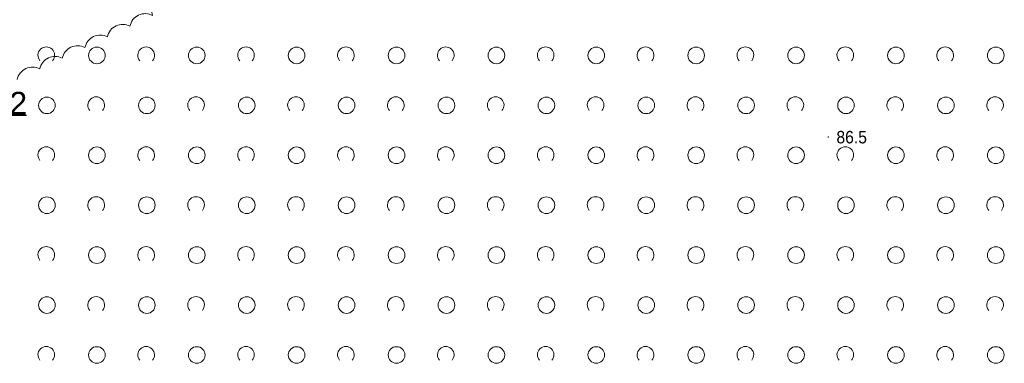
# Model space of a CAD drawing. Header units: metres. Extents: x 6540907 to 6541833, y 5893434 to 5894895.
# Tile 117 of 256: x 6541172 to 6541231, y 5894245 to 5894266. Entities that reach past the tile are written whole.
import ezdxf
from ezdxf import colors
from ezdxf.entities.mleader import LeaderData, LeaderLine
from ezdxf.math import Vec2, Vec3

# ---------------------------------------------------------------- set-up
doc = ezdxf.new("R2010")
doc.units = ezdxf.units.M
doc.header["$MEASUREMENT"] = 0
doc.layers.get('0').update_dxf_attribs({"color": 2, "linetype": 'CONTINUOUS', "lineweight": 5})
for name, color, linetype, lineweight in [('pikieta naturalna', 251, 'CONTINUOUS', 9), ('pikieta naturalna-Atr2', 251, 'CONTINUOUS', 9), ('z_i_drzewa_opis', 7, 'CONTINUOUS', 25), ('zadrzewienie  zakrzewienie', 252, 'CONTINUOUS', 15)]:
    doc.layers.add(name, color=color, linetype=linetype, lineweight=lineweight)
doc.layers.add('z_i_masywy_grupy', color=7, linetype='CONTINUOUS', lineweight=13, true_color=0x7f926c)
doc.styles.add('Opisowy', font='arial.ttf')
doc.styles.get("Standard").update_dxf_attribs({"font": 'Arial', "width": 0.75})

# ---------------------------------------------------------------- blocks, each defined once
blk = doc.blocks.new('PW01')
at = {"linetype": 'Continuous', "lineweight": 13}
h = blk.add_hatch(color=0, dxfattribs=at)
edge = h.paths.add_edge_path()
edge.add_arc((0, 0), 0.045, 0, 360)
blk = doc.blocks.new('OTZK1')
at = {"color": 0, "linetype": 'Continuous'}
blk.add_circle((0, 0), 0.5, dxfattribs=at)
blk = doc.blocks.new('OTZK2')
at = {"color": 0, "linetype": 'Continuous'}
blk.add_arc((0, 0), 0.5, 318.85, 221.162, dxfattribs=at)
blk = doc.blocks.new('_None')

msp = doc.modelspace()

# ---------------------------------------------------------------- linework, layer by layer
at = {"layer": 'z_i_masywy_grupy', "linetype": 'Continuous'}
msp.add_lwpolyline([(6541172.077881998, 5894262.397799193, -0.5), (6541173.43312491, 5894263.04069627, -0.5), (6541174.788367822, 5894263.683593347, -0.5), (6541176.143610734, 5894264.326490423, -0.5), (6541177.498853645, 5894264.9693875, -0.5000000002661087), (6541178.854096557, 5894265.612284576, -0.5), (6541180.209339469, 5894266.255181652, -0.4999999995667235), (6541180.941715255, 5894267.273935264, -0.5000000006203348), (6541180.878762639, 5894268.772613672, -0.4999999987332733), (6541180.815810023, 5894270.271292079, -0.4999999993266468), (6541180.757814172, 5894271.651967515, -0.4999999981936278), (6541179.30313115, 5894271.286047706, -0.500000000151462), (6541177.848448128, 5894270.920127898, -0.4999999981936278), (6541176.393765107, 5894270.554208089, -0.500000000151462), (6541174.939082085, 5894270.18828828, -0.4999999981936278), (6541173.484399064, 5894269.822368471, -0.500000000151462), (6541172.029716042, 5894269.456448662, -0.4999999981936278)], format="xyb", dxfattribs=at)

# ---------------------------------------------------------------- block references
at = {"layer": 'pikieta naturalna', "linetype": 'Continuous', "lineweight": 13}
msp.add_blockref('PW01', (6541220.8, 5894258.947532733), dxfattribs=at)
at = {"layer": 'zadrzewienie  zakrzewienie', "linetype": 'Continuous', "lineweight": 18}
for name, p in [('OTZK2', (6541173.824, 5894263.864532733)), ('OTZK1', (6541176.866, 5894263.853532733)), ('OTZK2', (6541179.824, 5894263.864532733)), ('OTZK1', (6541182.866, 5894263.853532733)), ('OTZK2', (6541185.824, 5894263.864532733)), ('OTZK1', (6541188.866, 5894263.853532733)), ('OTZK2', (6541191.824, 5894263.864532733)), ('OTZK1', (6541194.866, 5894263.853532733)), ('OTZK2', (6541197.824, 5894263.864532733)), ('OTZK1', (6541200.866, 5894263.853532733)), ('OTZK2', (6541203.824, 5894263.864532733)), ('OTZK1', (6541206.866, 5894263.853532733)), ('OTZK2', (6541209.824, 5894263.864532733)), ('OTZK1', (6541212.866, 5894263.853532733)), ('OTZK2', (6541215.824, 5894263.864532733)), ('OTZK1', (6541218.866, 5894263.853532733)), ('OTZK2', (6541221.824, 5894263.864532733)), ('OTZK1', (6541224.866, 5894263.853532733)), ('OTZK2', (6541227.824, 5894263.864532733)), ('OTZK1', (6541230.866, 5894263.853532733)), ('OTZK1', (6541173.866, 5894260.853532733)), ('OTZK2', (6541176.824, 5894260.864532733)), ('OTZK1', (6541179.866, 5894260.853532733)), ('OTZK2', (6541182.824, 5894260.864532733)), ('OTZK1', (6541185.866, 5894260.853532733)), ('OTZK2', (6541188.824, 5894260.864532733)), ('OTZK1', (6541191.866, 5894260.853532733)), ('OTZK2', (6541194.824, 5894260.864532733)), ('OTZK1', (6541197.866, 5894260.853532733)), ('OTZK2', (6541200.824, 5894260.864532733)), ('OTZK1', (6541203.866, 5894260.853532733)), ('OTZK2', (6541206.824, 5894260.864532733)), ('OTZK1', (6541209.866, 5894260.853532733)), ('OTZK2', (6541212.824, 5894260.864532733)), ('OTZK1', (6541215.866, 5894260.853532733)), ('OTZK2', (6541218.824, 5894260.864532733)), ('OTZK1', (6541221.866, 5894260.853532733)), ('OTZK2', (6541224.824, 5894260.864532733)), ('OTZK1', (6541227.866, 5894260.853532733)), ('OTZK2', (6541230.824, 5894260.864532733)), ('OTZK2', (6541173.824, 5894257.864532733)), ('OTZK1', (6541176.866, 5894257.853532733)), ('OTZK2', (6541179.824, 5894257.864532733)), ('OTZK1', (6541182.866, 5894257.853532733)), ('OTZK2', (6541185.824, 5894257.864532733)), ('OTZK1', (6541188.866, 5894257.853532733)), ('OTZK2', (6541191.824, 5894257.864532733)), ('OTZK1', (6541194.866, 5894257.853532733)), ('OTZK2', (6541197.824, 5894257.864532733)), ('OTZK1', (6541200.866, 5894257.853532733)), ('OTZK2', (6541203.824, 5894257.864532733)), ('OTZK1', (6541206.866, 5894257.853532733)), ('OTZK2', (6541209.824, 5894257.864532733)), ('OTZK1', (6541212.866, 5894257.853532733)), ('OTZK2', (6541215.824, 5894257.864532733)), ('OTZK1', (6541218.866, 5894257.853532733)), ('OTZK2', (6541221.824, 5894257.864532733)), ('OTZK1', (6541224.866, 5894257.853532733)), ('OTZK2', (6541227.824, 5894257.864532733)), ('OTZK1', (6541230.866, 5894257.853532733)), ('OTZK1', (6541173.866, 5894254.853532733)), ('OTZK2', (6541176.824, 5894254.864532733)), ('OTZK1', (6541179.866, 5894254.853532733)), ('OTZK2', (6541182.824, 5894254.864532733)), ('OTZK1', (6541185.866, 5894254.853532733)), ('OTZK2', (6541188.824, 5894254.864532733)), ('OTZK1', (6541191.866, 5894254.853532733)), ('OTZK2', (6541194.824, 5894254.864532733)), ('OTZK1', (6541197.866, 5894254.853532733)), ('OTZK2', (6541200.824, 5894254.864532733)), ('OTZK1', (6541203.866, 5894254.853532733)), ('OTZK2', (6541206.824, 5894254.864532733)), ('OTZK1', (6541209.866, 5894254.853532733)), ('OTZK2', (6541212.824, 5894254.864532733)), ('OTZK1', (6541215.866, 5894254.853532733)), ('OTZK2', (6541218.824, 5894254.864532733)), ('OTZK1', (6541221.866, 5894254.853532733)), ('OTZK2', (6541224.824, 5894254.864532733)), ('OTZK1', (6541227.866, 5894254.853532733)), ('OTZK2', (6541230.824, 5894254.864532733)), ('OTZK2', (6541173.824, 5894251.864532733)), ('OTZK1', (6541176.866, 5894251.853532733)), ('OTZK2', (6541179.824, 5894251.864532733)), ('OTZK1', (6541182.866, 5894251.853532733)), ('OTZK2', (6541185.824, 5894251.864532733)), ('OTZK1', (6541188.866, 5894251.853532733)), ('OTZK2', (6541191.824, 5894251.864532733)), ('OTZK1', (6541194.866, 5894251.853532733)), ('OTZK2', (6541197.824, 5894251.864532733)), ('OTZK1', (6541200.866, 5894251.853532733)), ('OTZK2', (6541203.824, 5894251.864532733)), ('OTZK1', (6541206.866, 5894251.853532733)), ('OTZK2', (6541209.824, 5894251.864532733)), ('OTZK1', (6541212.866, 5894251.853532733)), ('OTZK2', (6541215.824, 5894251.864532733)), ('OTZK1', (6541218.866, 5894251.853532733)), ('OTZK2', (6541221.824, 5894251.864532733)), ('OTZK1', (6541224.866, 5894251.853532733)), ('OTZK2', (6541227.824, 5894251.864532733)), ('OTZK1', (6541230.866, 5894251.853532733)), ('OTZK1', (6541173.866, 5894248.853532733)), ('OTZK2', (6541176.824, 5894248.864532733)), ('OTZK1', (6541179.866, 5894248.853532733)), ('OTZK2', (6541182.824, 5894248.864532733)), ('OTZK1', (6541185.866, 5894248.853532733)), ('OTZK2', (6541188.824, 5894248.864532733)), ('OTZK1', (6541191.866, 5894248.853532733)), ('OTZK2', (6541194.824, 5894248.864532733)), ('OTZK1', (6541197.866, 5894248.853532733)), ('OTZK2', (6541200.824, 5894248.864532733)), ('OTZK1', (6541203.866, 5894248.853532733)), ('OTZK2', (6541206.824, 5894248.864532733)), ('OTZK1', (6541209.866, 5894248.853532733)), ('OTZK2', (6541212.824, 5894248.864532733)), ('OTZK1', (6541215.866, 5894248.853532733)), ('OTZK2', (6541218.824, 5894248.864532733)), ('OTZK1', (6541221.866, 5894248.853532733)), ('OTZK2', (6541224.824, 5894248.864532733)), ('OTZK1', (6541227.866, 5894248.853532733)), ('OTZK2', (6541230.824, 5894248.864532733)), ('OTZK2', (6541173.824, 5894245.864532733)), ('OTZK1', (6541176.866, 5894245.853532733)), ('OTZK2', (6541179.824, 5894245.864532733)), ('OTZK1', (6541182.866, 5894245.853532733)), ('OTZK2', (6541185.824, 5894245.864532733)), ('OTZK1', (6541188.866, 5894245.853532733)), ('OTZK2', (6541191.824, 5894245.864532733)), ('OTZK1', (6541194.866, 5894245.853532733)), ('OTZK2', (6541197.824, 5894245.864532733)), ('OTZK1', (6541200.866, 5894245.853532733)), ('OTZK2', (6541203.824, 5894245.864532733)), ('OTZK1', (6541206.866, 5894245.853532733)), ('OTZK2', (6541209.824, 5894245.864532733)), ('OTZK1', (6541212.866, 5894245.853532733)), ('OTZK2', (6541215.824, 5894245.864532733)), ('OTZK1', (6541218.866, 5894245.853532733)), ('OTZK2', (6541221.824, 5894245.864532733)), ('OTZK1', (6541224.866, 5894245.853532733)), ('OTZK2', (6541227.824, 5894245.864532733)), ('OTZK1', (6541230.866, 5894245.853532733))]:
    msp.add_blockref(name, p, dxfattribs=at)

# ---------------------------------------------------------------- texts
at = {"layer": 'pikieta naturalna-Atr2', "width": 0.9}
msp.add_text('86.5', height=0.75, dxfattribs=at).set_placement((6541221.29, 5894258.567532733))

# ---------------------------------------------------------------- leaders
at = {"layer": 'z_i_drzewa_opis'}
ml = msp.add_multileader_mtext('Standard', dxfattribs=at)
ml.set_content('202', color=256, style='Opisowy')
ml.set_leader_properties()
ml.set_arrow_properties(name='NONE')
ml.build(insert=Vec2(0, 0))
ml.multileader.update_dxf_attribs({"has_dogleg": 0, "text_left_attachment_type": 6, "text_right_attachment_type": 5, "text_top_attachment_type": 0, "text_bottom_attachment_type": 0, "dogleg_length": 1.91433062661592, "arrow_head_size": 7.005444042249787})
ctx = ml.context
ctx.base_point, ctx.char_height, ctx.arrow_head_size, ctx.landing_gap_size, ctx.plane_origin, ctx.plane_x_axis, ctx.plane_y_axis = Vec3(6541168.612658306, 5894260.272130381), 1.368250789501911, 7.005444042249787, 0.8756805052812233, Vec3(6541161.241539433, 5894255.88806641), Vec3(1, -1.49998432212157e-15), Vec3(1.49998432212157e-15, 1)
ctx.left_attachment, ctx.right_attachment, ctx.attachment_type = 6, 5, 2
notes = []
notes.append((ctx, [(1, (1, 1, 0), (6541165.572100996, 5894260.272130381), (1, -1.49998432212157e-15), 3.040557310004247, [(0, [(6541167.824, 5894263.864532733), (6541168.612658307, 5894260.272130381), (6541168.612658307, 5894260.272130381), (6541168.612658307, 5894260.272130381), (6541168.612658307, 5894260.272130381), (6541168.612658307, 5894260.272130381), (6541168.612658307, 5894260.272130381), (6541168.612658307, 5894260.272130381), (6541168.612658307, 5894260.272130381), (6541168.612658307, 5894260.272130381), (6541168.612658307, 5894260.272130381), (6541168.612658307, 5894260.272130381), (6541168.612658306, 5894260.272130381), (6541168.612658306, 5894260.272130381), (6541168.612658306, 5894260.272130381), (6541168.612658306, 5894260.272130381), (6541168.612658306, 5894260.272130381), (6541168.612658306, 5894260.272130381), (6541168.612658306, 5894260.272130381), (6541168.612658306, 5894260.272130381), (6541168.612658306, 5894260.272130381), (6541168.612658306, 5894260.272130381), (6541168.612658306, 5894260.272130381), (6541168.612658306, 5894260.272130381), (6541168.612658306, 5894260.272130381), (6541168.612658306, 5894260.272130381), (6541168.612658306, 5894260.272130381), (6541168.612658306, 5894260.272130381), (6541168.612658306, 5894260.272130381), (6541168.612658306, 5894260.272130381), (6541168.612658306, 5894260.272130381), (6541168.612658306, 5894260.272130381), (6541168.612658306, 5894260.272130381), (6541168.612658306, 5894260.272130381), (6541168.612658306, 5894260.272130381), (6541168.612658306, 5894260.272130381), (6541168.612658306, 5894260.272130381), (6541168.612658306, 5894260.272130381), (6541168.612658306, 5894260.272130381), (6541168.612658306, 5894260.272130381), (6541168.612658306, 5894260.272130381), (6541168.612658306, 5894260.272130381), (6541168.612658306, 5894260.272130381), (6541168.612658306, 5894260.272130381), (6541168.612658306, 5894260.272130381), (6541168.612658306, 5894260.272130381), (6541168.612658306, 5894260.272130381), (6541168.612658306, 5894260.272130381), (6541168.612658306, 5894260.272130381), (6541168.612658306, 5894260.272130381), (6541168.612658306, 5894260.272130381), (6541168.612658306, 5894260.272130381), (6541168.612658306, 5894260.272130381), (6541168.612658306, 5894260.272130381), (6541168.612658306, 5894260.272130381), (6541168.612658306, 5894260.272130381), (6541168.612658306, 5894260.272130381), (6541168.612658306, 5894260.272130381), (6541168.612658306, 5894260.272130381), (6541168.612658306, 5894260.272130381), (6541168.612658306, 5894260.272130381), (6541168.612658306, 5894260.272130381), (6541168.612658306, 5894260.272130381), (6541168.612658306, 5894260.272130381), (6541168.612658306, 5894260.272130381), (6541168.612658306, 5894260.272130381), (6541168.612658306, 5894260.272130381), (6541168.612658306, 5894260.272130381), (6541168.612658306, 5894260.272130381), (6541168.612658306, 5894260.272130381), (6541168.612658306, 5894260.272130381), (6541168.612658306, 5894260.272130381), (6541168.612658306, 5894260.272130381), (6541168.612658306, 5894260.272130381), (6541168.612658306, 5894260.272130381), (6541168.612658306, 5894260.272130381), (6541168.612658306, 5894260.272130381), (6541168.612658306, 5894260.272130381), (6541168.612658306, 5894260.272130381), (6541168.612658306, 5894260.272130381), (6541168.612658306, 5894260.272130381), (6541168.612658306, 5894260.272130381), (6541168.612658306, 5894260.272130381), (6541168.612658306, 5894260.272130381), (6541168.612658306, 5894260.272130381), (6541168.612658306, 5894260.272130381), (6541168.612658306, 5894260.272130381), (6541168.612658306, 5894260.272130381), (6541168.612658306, 5894260.272130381), (6541168.612658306, 5894260.272130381), (6541168.612658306, 5894260.272130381), (6541168.612658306, 5894260.272130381), (6541168.612658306, 5894260.272130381), (6541168.612658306, 5894260.272130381), (6541168.612658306, 5894260.272130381), (6541168.612658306, 5894260.272130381), (6541168.612658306, 5894260.272130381), (6541168.612658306, 5894260.272130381), (6541168.612658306, 5894260.272130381), (6541168.612658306, 5894260.272130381), (6541168.612658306, 5894260.272130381), (6541168.612658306, 5894260.272130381), (6541168.612658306, 5894260.272130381), (6541168.612658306, 5894260.272130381), (6541168.612658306, 5894260.272130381), (6541168.612658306, 5894260.272130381), (6541168.612658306, 5894260.272130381), (6541168.612658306, 5894260.272130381), (6541168.612658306, 5894260.272130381), (6541168.612658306, 5894260.272130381), (6541168.612658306, 5894260.272130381), (6541168.612658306, 5894260.272130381), (6541168.612658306, 5894260.272130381), (6541168.612658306, 5894260.272130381), (6541168.612658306, 5894260.272130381), (6541168.612658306, 5894260.272130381), (6541168.612658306, 5894260.272130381), (6541168.612658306, 5894260.272130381), (6541168.612658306, 5894260.272130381), (6541168.612658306, 5894260.272130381), (6541168.612658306, 5894260.272130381), (6541168.612658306, 5894260.272130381), (6541168.612658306, 5894260.272130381), (6541168.612658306, 5894260.272130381), (6541168.612658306, 5894260.272130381), (6541168.612658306, 5894260.272130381), (6541168.612658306, 5894260.272130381), (6541168.612658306, 5894260.272130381), (6541168.612658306, 5894260.272130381), (6541168.612658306, 5894260.272130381), (6541168.612658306, 5894260.272130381), (6541168.612658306, 5894260.272130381), (6541168.612658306, 5894260.272130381), (6541168.612658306, 5894260.272130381)], 256, [])])]))
ctx.mtext.insert, ctx.mtext.text_direction, ctx.mtext.rotation, ctx.mtext.flow_direction = Vec3(6541169.488338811, 5894261.663714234), Vec3(1, -1.49998432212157e-15), -1.49998432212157e-15, 5
for ctx, leaders in notes:
    for number, flags, end, landing, length, lines in leaders:
        leader = LeaderData()
        leader.index, (leader.has_last_leader_line, leader.has_dogleg_vector, leader.attachment_direction) = number, flags
        leader.last_leader_point, leader.dogleg_vector, leader.dogleg_length = Vec3(end), Vec3(landing), length
        for number, points, colour, breaks in lines:
            line = LeaderLine()
            line.index, line.vertices, line.color, line.breaks = number, Vec3.list(points), colors.encode_raw_color(colour), breaks
            leader.lines.append(line)
        ctx.leaders.append(leader)

doc.saveas('drawing.dxf')
